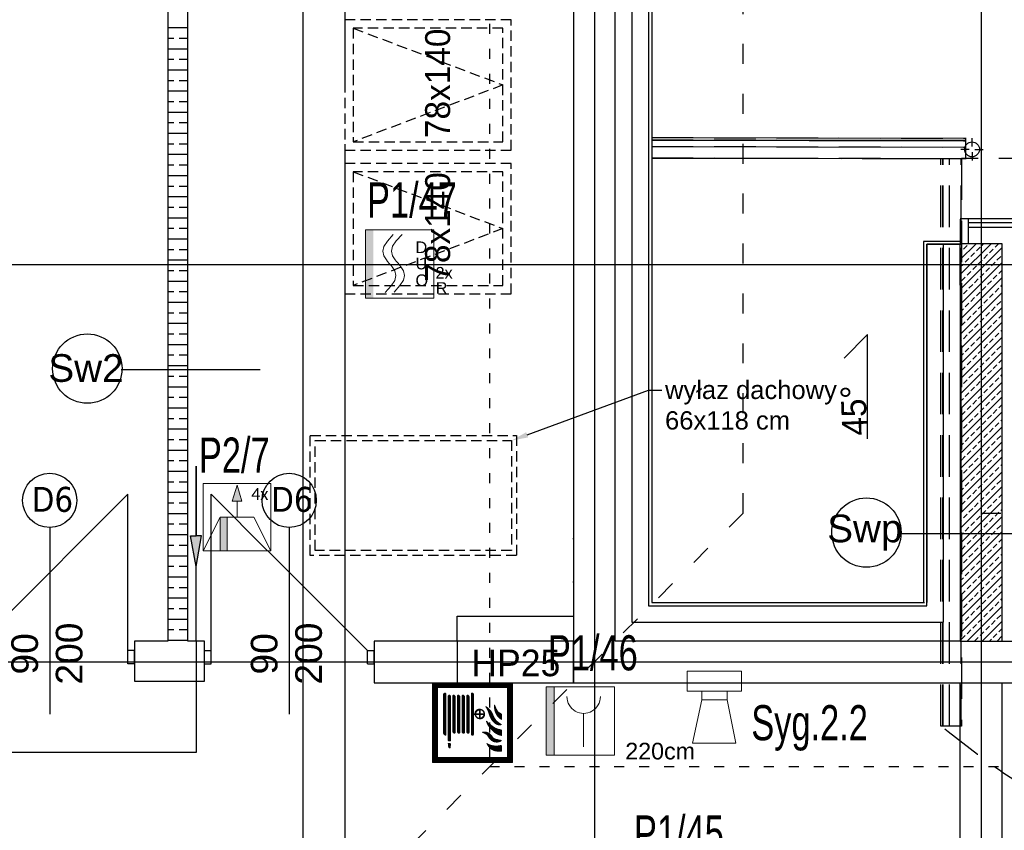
# Model space of a CAD drawing. Header units: millimetres. Extents: x -7023 to 53801, y 9849 to 33561.
# Tile 153 of 256: x 15088 to 15680, y 19041 to 19529. Entities that reach past the tile are written whole.
import ezdxf
from ezdxf.enums import TextEntityAlignment as Align

# ---------------------------------------------------------------- set-up
doc = ezdxf.new("R2010")
doc.units = ezdxf.units.MM
for name, pattern in [('ACAD_ISO03W100', [30, 12, -18]), ('DASHED2', [0.375, 0.25, -0.125]), ('DOT', [0.25, 0, -0.25])]:
    doc.linetypes.add(name, pattern=pattern)
doc.layers.get('0').update_dxf_attribs({"lineweight": 9})
doc.layers.add('.IE_podklad', color=252, linetype='Continuous')
doc.layers.add('PA_Instalacja pożarowa', color=1, linetype='Continuous', lineweight=5)
doc.layers.add('PA_Instalacja pożarowa_opis', color=7, linetype='Continuous', lineweight=5)
doc.styles.add('AAT', font='calibri.ttf')
doc.styles.add('MtX_Arial', font='txt')
doc.styles.add('MtX_ISOCPEUR', font='txt')
doc.styles.add('Opisowy', font='arial.ttf')
doc.styles.add('q-arch-ARIAL01', font='arial.ttf', dxfattribs={"width": 0.7})
doc.styles.get("Standard").update_dxf_attribs({"font": 'arial.ttf'})
doc.linetypes.add('ZIGZAG', pattern='A,0.00254,-5.08,[131,ltypeshp.shx,S=5.08,R=0,X=-5.08,Y=0],-10.16,[131,ltypeshp.shx,S=5.08,R=180,X=5.08,Y=0],-5.08', length=20.32254)
pattern_1 = [(45, (17856.886286, 19617.30017), (-0.01347038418, 0.01347038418), [])]

# ---------------------------------------------------------------- blocks, each defined once
blk = doc.blocks.new('*U72')
at = {"color": 1}
blk.add_wipeout([(-20.5, -20.5), (20.5, -20.5), (20.5, 20.5), (-20.5, 20.5)], dxfattribs=at)
at = {"lineweight": 5}
h = blk.add_hatch(color=1, dxfattribs=at)
h.paths.add_polyline_path([(-15.7, 0), (-15.7, 20.5), (-20.5, 20.5), (-20.5, 0)])
h.paths.add_polyline_path([(-15.7, -20.5), (-15.7, 0), (-20.5, 0), (-20.5, -20.5)])
at = {"color": 1, "linetype": 'Continuous', "lineweight": 5}
for p, q in [((-2.07, 13.86), (1.45, 17.79)), ((-9.41, 10.54), (-7.3, 13.76)), ((-7.3, 13.76), (-3.78, 17.69)), ((-4.18, 10.63), (-2.07, 13.86)), ((-10.11, 7.66), (-9.41, 10.54)), ((-9.41, 4.79), (-10.11, 7.66)), ((-4.89, 7.76), (-4.18, 10.63)), ((-4.18, 4.89), (-4.89, 7.76)), ((-7.84, 2.39), (-9.41, 4.79)), ((-7.3, 1.56), (-7.84, 2.39)), ((-6.18, 0.32), (-7.3, 1.56)), ((-6.18, 0.32), (-5.06, -0.93)), ((-2.61, 2.48), (-4.18, 4.89)), ((-2.07, 1.66), (-2.61, 2.48)), ((-0.95, 0.41), (-2.07, 1.66)), ((-0.95, 0.41), (0.16, -0.84)), ((-5.06, -0.93), (-4.52, -1.75)), ((-4.52, -1.75), (-2.95, -4.16)), ((-2.95, -4.16), (-2.25, -7.03)), ((0.16, -0.84), (0.7, -1.66)), ((0.7, -1.66), (2.27, -4.06)), ((2.27, -4.06), (2.98, -6.94)), ((-2.95, -9.9), (-5.06, -13.13)), ((-2.25, -7.03), (-2.95, -9.9)), ((2.27, -9.81), (0.16, -13.04)), ((2.98, -6.94), (2.27, -9.81)), ((-5.06, -13.13), (-8.58, -17.06)), ((0.16, -13.04), (-3.36, -16.97))]:
    blk.add_line(p, q, dxfattribs=at)
at = {"color": 1, "lineweight": 5}
blk.add_lwpolyline([(-20.5, 20.5), (20.5, 20.5), (20.5, -20.5), (-20.5, -20.5)], close=True, dxfattribs=at)
for s, p in [('D', (9.56, 6.52)), ('U', (9.56, -3.26)), ('2x', (21.62, -8.81)), ('O', (9.56, -13.29)), ('R', (21.74, -17.95))]:
    blk.add_text(s, height=7, dxfattribs=at).set_placement(p)
at = {"color": 1, "flags": 7}
blk.add_attdef('DUO-6046', (13.18, -19.1), '', height=0.7, dxfattribs=at)
blk = doc.blocks.new('SAK-7N')
at = {"ltscale": 7}
for p, q in [((-34.7, -46.99), (-16.7, -47)), ((-31.12, -65.03), (-34.7, -46.99)), ((-16.7, -47), (-20.55, -65.03)), ((-20.55, -65.03), (-31.12, -65.03))]:
    blk.add_line(p, q, dxfattribs=at)
for points in [[(-31.12, -68.69), (-20.55, -68.69), (-20.55, -65.03), (-31.12, -65.03)], [(-37.01, -68.69), (-14.43, -68.69), (-14.43, -77.04), (-37.01, -77.04)]]:
    blk.add_lwpolyline(points, close=True, dxfattribs=at)
blk = doc.blocks.new('ROP-4001M')
blk.add_wipeout([(-21.24, 0), (19.76, 0), (19.76, 41), (-21.24, 41)])
at = {"linetype": 'DOT'}
blk.add_hatch(color=256, dxfattribs=at).paths.add_polyline_path([(-21.24, 41), (-16.43, 41), (-16.43, 0), (-21.24, 0)])
at = {"lineweight": 5}
blk.add_line((1.18, 25.1), (1.18, 5.02), dxfattribs=at)
for points in [[(-21.24, 41), (19.76, 41), (19.76, 0), (-21.24, 0)], [(-21.24, 41), (-16.43, 41), (-16.43, 0), (-21.24, 0)]]:
    blk.add_lwpolyline(points, close=True, dxfattribs=at)
blk.add_arc((1.18, 35.15), 10.04, 180, 0, dxfattribs=at)
blk = doc.blocks.new('*U226')
blk.add_wipeout([(-20.5, -20.5), (-20.5, 20.5), (20.5, 20.5), (20.5, -20.5)])
at = {"lineweight": 5}
for points in [[(0, 9.7), (2.94, 9.7), (0, 19.41), (-2.94, 9.7)], [(-6, -20.5), (-6, 0), (-10.25, 0), (-10.25, -20.5)]]:
    blk.add_hatch(color=256, dxfattribs=at).paths.add_polyline_path(points)
for p, q in [((-2.94, 9.7), (0, 19.41)), ((2.94, 9.7), (0, 19.41)), ((0, 9.7), (-2.94, 9.7)), ((0, 0), (0, 9.7)), ((0, 9.7), (2.94, 9.7)), ((-20.5, -20.5), (-10.25, 0)), ((-10.25, 0), (10.25, 0)), ((-10.25, 0), (-10.25, -20.5)), ((-6, -20.5), (-6, 0)), ((20.5, -20.5), (10.25, 0)), ((20.5, -20.5), (-20.5, -20.5))]:
    blk.add_line(p, q, dxfattribs=at)
blk.add_lwpolyline([(-20.5, 20.5), (20.5, 20.5), (20.5, -20.5), (-20.5, -20.5)], close=True, dxfattribs=at)
at = {"lineweight": 5, "style": 'AAT'}
blk.add_text('4x', height=7.089, dxfattribs=at).set_placement((18.94, 10.54), align=Align.RIGHT)

msp = doc.modelspace()

# ---------------------------------------------------------------- hatches: boundary and pattern name
at = {"layer": '.IE_podklad', "lineweight": 0}
h = msp.add_hatch(dxfattribs=at)
h.set_pattern_fill('ANSI31', color=256, scale=0.006)
h.set_pattern_definition(pattern_1)
h.paths.add_polyline_path([(15336.11, 19082.18), (15384.11, 19082.18), (15384.11, 19130.18), (15336.11, 19130.18)])
h.paths.add_polyline_path([(15339.11, 19085.18), (15339.11, 19127.18), (15381.11, 19127.18), (15381.11, 19085.18)], flags=16)
h = msp.add_hatch(dxfattribs=at)
h.set_pattern_fill('ANSI31', color=256, scale=0.006)
h.set_pattern_definition(pattern_1)
h.paths.add_polyline_path([(15344.07, 19098.68), (15344.07, 19123.94), (15343.37, 19123.94), (15342.71, 19123.28), (15342.71, 19099.34), (15343.37, 19098.68)])
h.paths.add_polyline_path([(15346.9, 19095.15), (15346.9, 19121.99, 1.02423), (15345.53, 19121.96), (15345.53, 19095.15)])
h.paths.add_polyline_path([(15349.65, 19100.55), (15349.65, 19121.99, 1.02423), (15348.28, 19121.96), (15348.28, 19100.52, 1.092744)])
h.paths.add_polyline_path([(15352.44, 19100.55), (15352.44, 19121.98, 1.02423), (15351.07, 19121.95), (15351.07, 19100.51, 1.092744)])
h.paths.add_polyline_path([(15355.22, 19100.55), (15355.22, 19121.99, 1.02423), (15353.85, 19121.95), (15353.85, 19100.52, 1.092744)])
h.paths.add_polyline_path([(15357.98, 19100.55), (15357.98, 19121.98, 1.02423), (15356.62, 19121.95), (15356.62, 19100.51, 1.092744)])
h.paths.add_polyline_path([(15360.77, 19111.53), (15360.77, 19123.4), (15360.23, 19123.94), (15359.41, 19123.94), (15359.41, 19098.67), (15360.23, 19098.67), (15360.77, 19099.21), (15360.77, 19111.14), (15361.59, 19111.14, 29.452294), (15361.59, 19111.53)])
h.paths.add_polyline_path([(15346.54, 19091.02), (15346.87, 19093.64), (15345.49, 19093.64), (15345.82, 19091.02), (15346.42, 19091.02)])
h.paths.add_polyline_path([(15361.95, 19111.53, -0.371468), (15364.31, 19113.88), (15364.31, 19111.53)], flags=16)
h.paths.add_polyline_path([(15361.95, 19111.14), (15364.31, 19111.14), (15364.31, 19108.79, -0.371468)], flags=16)
h.paths.add_polyline_path([(15364.67, 19108.79), (15364.67, 19111.14), (15367.04, 19111.14, -0.371468)], flags=16)
h.paths.add_polyline_path([(15364.67, 19111.53), (15364.67, 19113.88, -0.371468), (15367.04, 19111.53)], flags=16)
h = msp.add_hatch(dxfattribs=at)
h.set_pattern_fill('ANSI31', color=256, scale=0.006)
h.set_pattern_definition(pattern_1)
h.paths.add_polyline_path([(15377.47, 19111.44, -0.102707), (15375.35, 19112.94, -0.096724), (15373.41, 19116.77, 0.166864), (15374.59, 19110.84, 0.168834), (15377.47, 19108.07)])
h.paths.add_polyline_path([(15374.31, 19107.47, -0.037531), (15372.4, 19110.58, 0.200612), (15368.01, 19115.92, -0.064162), (15370.3, 19110.71, 0.13962), (15373.34, 19105.85, 0.238487), (15377.47, 19105.02, -0.030177)])
h.paths.add_polyline_path([(15377.47, 19101.83, -0.132227), (15373.02, 19103.4, -0.025829), (15368.39, 19107.14, 0.153068), (15372.52, 19100.89, 0.149959), (15377.47, 19098.46)])
h.paths.add_polyline_path([(15371.83, 19098.01, 0.335154), (15366.01, 19100.28, -0.192193), (15369.82, 19097.23, 0.152678), (15372.28, 19094.96, 0.268662), (15377.47, 19095.47, -0.05694), (15375.23, 19095.92, -0.231426)])
h.paths.add_polyline_path([(15377.47, 19089.03), (15377.47, 19092.43, -0.19781), (15368.76, 19093.59, 0.316846), (15374.82, 19089.08, 0.025858)])

# ---------------------------------------------------------------- linework, layer by layer
at = {"layer": '.IE_podklad', "ltscale": 25}
for p, q in [((15665.85, 19964.01), (15665.85, 17871.88)), ((14357.9, 19142.68), (17340.46, 19142.68))]:
    msp.add_line(p, q, dxfattribs=at)
at = {"layer": '.IE_podklad'}
for p, q in [((15467.85, 19663.13), (15467.85, 19178.39)), ((15465.85, 19661.18), (15465.85, 19176.39)), ((15445.85, 19155.18), (15445.85, 19641.18)), ((15176.85, 19616.18), (15176.85, 19155.18)), ((15188.85, 19155.18), (15188.85, 19616.18)), ((15420.85, 19616.18), (15420.85, 19216.68)), ((15258.35, 18967.68), (15258.35, 19610.68)), ((15283.35, 19610.68), (15283.35, 19490.31)), ((15176.85, 19524.03), (15188.85, 19524.03)), ((15176.85, 19517.68), (15180.52, 19517.68)), ((15183.7, 19517.68), (15188.85, 19517.68)), ((15176.85, 19511.33), (15188.85, 19511.33)), ((15176.85, 19504.98), (15180.52, 19504.98)), ((15183.7, 19504.98), (15188.85, 19504.98)), ((15176.85, 19498.63), (15188.85, 19498.63)), ((15176.85, 19492.28), (15180.52, 19492.28)), ((15183.7, 19492.28), (15188.85, 19492.28)), ((15176.85, 19485.93), (15188.85, 19485.93)), ((15176.85, 19479.58), (15180.52, 19479.58)), ((15183.7, 19479.58), (15188.85, 19479.58)), ((15176.85, 19473.23), (15188.85, 19473.23)), ((15176.85, 19466.88), (15180.52, 19466.88)), ((15183.7, 19466.88), (15188.85, 19466.88)), ((15176.85, 19460.53), (15188.85, 19460.53)), ((15467.85, 19457.9), (15656.87, 19457.52)), ((15467.85, 19456.63), (15656.87, 19456.25)), ((15467.85, 19456.39), (15656.87, 19456.01)), ((15656.81, 19445.02), (15656.78, 19457.52)), ((15176.85, 19454.18), (15180.52, 19454.18)), ((15183.7, 19454.18), (15188.85, 19454.18)), ((15283.35, 19453.88), (15283.35, 18992.68)), ((15467.85, 19452.58), (15656.87, 19452.2)), ((15176.85, 19447.83), (15188.85, 19447.83)), ((15467.85, 19445.71), (15656.87, 19445.34)), ((15656.87, 19445.02), (15467.85, 19445.4)), ((15176.85, 19441.48), (15180.52, 19441.48)), ((15183.7, 19441.48), (15188.85, 19441.48)), ((15176.85, 19435.13), (15188.85, 19435.13)), ((15176.85, 19428.78), (15180.52, 19428.78)), ((15183.7, 19428.78), (15188.85, 19428.78)), ((15176.85, 19422.43), (15188.85, 19422.43)), ((15176.85, 19416.08), (15180.52, 19416.08)), ((15183.7, 19416.08), (15188.85, 19416.08)), ((15176.85, 19409.73), (15188.85, 19409.73)), ((15653.35, 19409.18), (15760.59, 19409.18)), ((15176.85, 19403.38), (15180.52, 19403.38)), ((15183.7, 19403.38), (15188.85, 19403.38)), ((15760.59, 19406.63), (15658.35, 19406.63)), ((15658.35, 19404.13), (15760.59, 19404.13)), ((15176.85, 19397.03), (15188.85, 19397.03)), ((15176.85, 19390.68), (15180.52, 19390.68)), ((15183.7, 19390.68), (15188.85, 19390.68)), ((15653.35, 19395.32), (15631.35, 19395.32)), ((15631.35, 19395.32), (15631.35, 19178.39)), ((15633.35, 19176.39), (15633.35, 19393.82)), ((15633.35, 19393.82), (15653.35, 19393.82)), ((15653.35, 19393.82), (15633.35, 19393.82)), ((15633.35, 19393.82), (15633.35, 19178.39)), ((15653.35, 19393.82), (15633.35, 19393.82)), ((15633.35, 19393.82), (15633.35, 19178.39)), ((15653.35, 19369.18), (15653.35, 19394.18)), ((15653.35, 19394.18), (15678.35, 19394.18)), ((15653.35, 19393.48), (15653.7, 19393.82)), ((15653.35, 19384.5), (15662.68, 19393.82)), ((15653.35, 19375.52), (15671.66, 19393.82)), ((15653.35, 19366.54), (15678.35, 19391.54)), ((15655.23, 19390.86), (15657.48, 19393.11)), ((15663.09, 19389.74), (15665.33, 19391.99)), ((15666.46, 19393.11), (15667.17, 19393.82)), ((15670.95, 19388.62), (15673.19, 19390.86)), ((15674.32, 19391.99), (15676.15, 19393.82)), ((15678.35, 19394.18), (15678.35, 19369.18)), ((15176.85, 19384.33), (15188.85, 19384.33)), ((15653.35, 19388.99), (15654.11, 19389.74)), ((15656.35, 19383.01), (15658.6, 19385.25)), ((15659.72, 19386.37), (15661.97, 19388.62)), ((15664.21, 19381.88), (15666.46, 19384.13)), ((15667.58, 19385.25), (15669.83, 19387.5)), ((15675.44, 19384.13), (15677.68, 19386.37)), ((15653.35, 19357.56), (15678.35, 19382.56)), ((15653.35, 19380.01), (15655.23, 19381.88)), ((15660.84, 19378.52), (15663.09, 19380.76)), ((15668.7, 19377.39), (15670.95, 19379.64)), ((15672.07, 19380.76), (15674.32, 19383.01)), ((15176.85, 19377.98), (15180.52, 19377.98)), ((15183.7, 19377.98), (15188.85, 19377.98)), ((15653.35, 19348.58), (15678.35, 19373.58)), ((15654.11, 19371.78), (15656.35, 19374.03)), ((15657.48, 19375.15), (15659.72, 19377.39)), ((15661.97, 19370.66), (15664.21, 19372.9)), ((15665.33, 19374.03), (15667.58, 19376.27)), ((15673.19, 19372.9), (15675.44, 19375.15)), ((15676.56, 19376.27), (15678.35, 19378.07)), ((15176.85, 19371.63), (15188.85, 19371.63)), ((15653.35, 19369.18), (15653.35, 19155.18)), ((15658.6, 19367.29), (15660.84, 19369.54)), ((15666.46, 19366.17), (15668.7, 19368.41)), ((15669.83, 19369.54), (15672.07, 19371.78)), ((15674.32, 19365.05), (15676.56, 19367.29)), ((15677.68, 19368.41), (15678.35, 19369.09)), ((15678.35, 19369.18), (15678.35, 19155.18)), ((15176.85, 19365.28), (15180.52, 19365.28)), ((15183.7, 19365.28), (15188.85, 19365.28)), ((15653.35, 19339.6), (15678.35, 19364.6)), ((15653.35, 19362.05), (15654.11, 19362.8)), ((15655.23, 19363.92), (15657.48, 19366.17)), ((15659.72, 19359.43), (15661.97, 19361.68)), ((15663.09, 19362.8), (15665.33, 19365.05)), ((15667.58, 19358.31), (15669.83, 19360.56)), ((15670.95, 19361.68), (15673.19, 19363.92)), ((15176.85, 19358.93), (15188.85, 19358.93)), ((15653.35, 19330.62), (15678.35, 19355.62)), ((15653.35, 19353.07), (15655.23, 19354.94)), ((15656.35, 19356.07), (15658.6, 19358.31)), ((15664.21, 19354.94), (15666.46, 19357.19)), ((15672.07, 19353.82), (15674.32, 19356.07)), ((15675.44, 19357.19), (15677.68, 19359.43)), ((15176.85, 19352.58), (15180.52, 19352.58)), ((15183.7, 19352.58), (15188.85, 19352.58)), ((15657.48, 19348.21), (15659.72, 19350.45)), ((15660.84, 19351.58), (15663.09, 19353.82)), ((15665.33, 19347.09), (15667.58, 19349.33)), ((15668.7, 19350.45), (15670.95, 19352.7)), ((15676.56, 19349.33), (15678.35, 19351.13)), ((15176.85, 19346.23), (15188.85, 19346.23)), ((15653.35, 19321.63), (15678.35, 19346.63)), ((15654.11, 19344.84), (15656.35, 19347.09)), ((15661.97, 19343.72), (15664.21, 19345.96)), ((15669.83, 19342.6), (15672.07, 19344.84)), ((15673.19, 19345.96), (15675.44, 19348.21)), ((15176.85, 19339.88), (15180.52, 19339.88)), ((15183.7, 19339.88), (15188.85, 19339.88)), ((15597.65, 19339.47), (15583.47, 19325.3)), ((15597.65, 19276.83), (15597.65, 19339.47)), ((15653.35, 19312.65), (15678.35, 19337.65)), ((15655.23, 19336.98), (15657.48, 19339.23)), ((15658.6, 19340.35), (15660.84, 19342.6)), ((15663.09, 19335.86), (15665.33, 19338.11)), ((15666.46, 19339.23), (15668.7, 19341.47)), ((15670.95, 19334.74), (15673.19, 19336.98)), ((15674.32, 19338.11), (15676.56, 19340.35)), ((15677.68, 19341.47), (15678.35, 19342.14)), ((15176.85, 19333.53), (15188.85, 19333.53)), ((15653.35, 19335.11), (15654.11, 19335.86)), ((15656.35, 19329.12), (15658.6, 19331.37)), ((15659.72, 19332.49), (15661.97, 19334.74)), ((15667.58, 19331.37), (15669.83, 19333.62)), ((15675.44, 19330.25), (15677.68, 19332.49)), ((15176.85, 19327.18), (15180.52, 19327.18)), ((15183.7, 19327.18), (15188.85, 19327.18)), ((15653.35, 19303.67), (15678.35, 19328.67)), ((15653.35, 19326.13), (15655.23, 19328)), ((15660.84, 19324.63), (15663.09, 19326.88)), ((15664.21, 19328), (15666.46, 19330.25)), ((15668.7, 19323.51), (15670.95, 19325.76)), ((15672.07, 19326.88), (15674.32, 19329.12)), ((15176.85, 19320.83), (15188.85, 19320.83)), ((15653.35, 19294.69), (15678.35, 19319.69)), ((15654.11, 19317.9), (15656.35, 19320.14)), ((15657.48, 19321.27), (15659.72, 19323.51)), ((15661.97, 19316.78), (15664.21, 19319.02)), ((15665.33, 19320.14), (15667.58, 19322.39)), ((15673.19, 19319.02), (15675.44, 19321.27)), ((15676.56, 19322.39), (15678.35, 19324.18)), ((15148.75, 19318.51), (15232.3, 19318.51)), ((15176.85, 19314.48), (15180.52, 19314.48)), ((15183.7, 19314.48), (15188.85, 19314.48)), ((15658.6, 19313.41), (15660.84, 19315.65)), ((15666.46, 19312.29), (15668.7, 19314.53)), ((15669.83, 19315.65), (15672.07, 19317.9)), ((15674.32, 19311.16), (15676.56, 19313.41)), ((15677.68, 19314.53), (15678.35, 19315.2)), ((15176.85, 19308.13), (15188.85, 19308.13)), ((15653.35, 19285.71), (15678.35, 19310.71)), ((15653.35, 19308.16), (15654.11, 19308.92)), ((15655.23, 19310.04), (15657.48, 19312.29)), ((15659.72, 19305.55), (15661.97, 19307.8)), ((15663.09, 19308.92), (15665.33, 19311.16)), ((15670.95, 19307.8), (15673.19, 19310.04)), ((15176.85, 19301.78), (15180.52, 19301.78)), ((15183.7, 19301.78), (15188.85, 19301.78)), ((15653.35, 19276.73), (15678.35, 19301.73)), ((15656.35, 19302.18), (15658.6, 19304.43)), ((15664.21, 19301.06), (15666.46, 19303.31)), ((15667.58, 19304.43), (15669.83, 19306.67)), ((15672.07, 19299.94), (15674.32, 19302.18)), ((15675.44, 19303.31), (15677.68, 19305.55)), ((15176.85, 19295.43), (15188.85, 19295.43)), ((15653.35, 19299.18), (15655.23, 19301.06)), ((15657.48, 19294.33), (15659.72, 19296.57)), ((15660.84, 19297.69), (15663.09, 19299.94)), ((15665.33, 19293.2), (15667.58, 19295.45)), ((15668.7, 19296.57), (15670.95, 19298.82)), ((15676.56, 19295.45), (15678.35, 19297.24)), ((15653.35, 19267.75), (15678.35, 19292.75)), ((15654.11, 19290.96), (15656.35, 19293.2)), ((15661.97, 19289.84), (15664.21, 19292.08)), ((15669.83, 19288.71), (15672.07, 19290.96)), ((15673.19, 19292.08), (15675.44, 19294.33)), ((15176.85, 19289.08), (15180.52, 19289.08)), ((15183.7, 19289.08), (15188.85, 19289.08)), ((15653.35, 19258.77), (15678.35, 19283.77)), ((15655.23, 19283.1), (15657.48, 19285.35)), ((15658.6, 19286.47), (15660.84, 19288.71)), ((15663.09, 19281.98), (15665.33, 19284.22)), ((15666.46, 19285.35), (15668.7, 19287.59)), ((15674.32, 19284.22), (15676.56, 19286.47)), ((15677.68, 19287.59), (15678.35, 19288.26)), ((15176.85, 19282.73), (15188.85, 19282.73)), ((15653.35, 19281.22), (15654.11, 19281.98)), ((15659.72, 19278.61), (15661.97, 19280.86)), ((15667.58, 19277.49), (15669.83, 19279.73)), ((15670.95, 19280.86), (15673.19, 19283.1)), ((15675.44, 19276.37), (15677.68, 19278.61)), ((15176.85, 19276.38), (15180.52, 19276.38)), ((15183.7, 19276.38), (15188.85, 19276.38)), ((15653.35, 19249.79), (15678.35, 19274.79)), ((15653.35, 19272.24), (15655.23, 19274.12)), ((15656.35, 19275.24), (15658.6, 19277.49)), ((15660.84, 19270.75), (15663.09, 19273)), ((15664.21, 19274.12), (15666.46, 19276.37)), ((15668.7, 19269.63), (15670.95, 19271.88)), ((15672.07, 19273), (15674.32, 19275.24)), ((15176.85, 19270.03), (15188.85, 19270.03)), ((15653.35, 19240.81), (15678.35, 19265.81)), ((15654.11, 19264.02), (15656.35, 19266.26)), ((15657.48, 19267.39), (15659.72, 19269.63)), ((15665.33, 19266.26), (15667.58, 19268.51)), ((15673.19, 19265.14), (15675.44, 19267.39)), ((15676.56, 19268.51), (15678.35, 19270.3)), ((15176.85, 19263.68), (15180.52, 19263.68)), ((15183.7, 19263.68), (15188.85, 19263.68)), ((15658.6, 19259.53), (15660.84, 19261.77)), ((15661.97, 19262.9), (15664.21, 19265.14)), ((15666.46, 19258.41), (15668.7, 19260.65)), ((15669.83, 19261.77), (15672.07, 19264.02)), ((15677.68, 19260.65), (15678.35, 19261.32)), ((15176.85, 19257.33), (15188.85, 19257.33)), ((15653.35, 19231.83), (15678.35, 19256.83)), ((15653.35, 19254.28), (15654.11, 19255.04)), ((15655.23, 19256.16), (15657.48, 19258.41)), ((15659.72, 19251.67), (15661.97, 19253.92)), ((15663.09, 19255.04), (15665.33, 19257.28)), ((15670.95, 19253.92), (15673.19, 19256.16)), ((15674.32, 19257.28), (15676.56, 19259.53)), ((15176.85, 19250.98), (15180.52, 19250.98)), ((15183.7, 19250.98), (15188.85, 19250.98)), ((15656.35, 19248.3), (15658.6, 19250.55)), ((15664.21, 19247.18), (15666.46, 19249.43)), ((15667.58, 19250.55), (15669.83, 19252.79)), ((15672.07, 19246.06), (15674.32, 19248.3)), ((15675.44, 19249.43), (15677.68, 19251.67)), ((15058.85, 19149.45), (15152.85, 19243.45)), ((15152.85, 19149.45), (15152.85, 19243.45)), ((15176.85, 19244.63), (15188.85, 19244.63)), ((15653.35, 19222.85), (15678.35, 19247.85)), ((15653.35, 19245.3), (15655.23, 19247.18)), ((15657.48, 19240.44), (15659.72, 19242.69)), ((15660.84, 19243.81), (15663.09, 19246.06)), ((15668.7, 19242.69), (15670.95, 19244.94)), ((15676.56, 19241.57), (15678.35, 19243.36)), ((15176.85, 19238.28), (15180.52, 19238.28)), ((15183.7, 19238.28), (15188.85, 19238.28)), ((15653.35, 19213.87), (15678.35, 19238.87)), ((15654.11, 19237.08), (15656.35, 19239.32)), ((15661.97, 19235.95), (15664.21, 19238.2)), ((15665.33, 19239.32), (15667.58, 19241.57)), ((15669.83, 19234.83), (15672.07, 19237.08)), ((15673.19, 19238.2), (15675.44, 19240.44)), ((15176.85, 19231.93), (15188.85, 19231.93)), ((15655.23, 19229.22), (15657.48, 19231.46)), ((15658.6, 19232.59), (15660.84, 19234.83)), ((15663.09, 19228.1), (15665.33, 19230.34)), ((15666.46, 19231.46), (15668.7, 19233.71)), ((15674.32, 19230.34), (15676.56, 19232.59)), ((15677.68, 19233.71), (15678.35, 19234.38)), ((15176.85, 19225.58), (15180.52, 19225.58)), ((15183.7, 19225.58), (15188.85, 19225.58)), ((15653.35, 19204.89), (15678.35, 19229.89)), ((15653.35, 19227.34), (15654.11, 19228.1)), ((15659.72, 19224.73), (15661.97, 19226.97)), ((15667.58, 19223.61), (15669.83, 19225.85)), ((15670.95, 19226.97), (15673.19, 19229.22)), ((15675.44, 19222.48), (15677.68, 19224.73)), ((15105.85, 19223.47), (15105.85, 19111.29)), ((15176.85, 19219.23), (15188.85, 19219.23)), ((15249.85, 19223.47), (15249.85, 19111.29)), ((15617.24, 19219.9), (15684.71, 19219.9)), ((15653.35, 19195.91), (15678.35, 19220.91)), ((15653.35, 19218.36), (15655.23, 19220.24)), ((15656.35, 19221.36), (15658.6, 19223.61)), ((15660.84, 19216.87), (15663.09, 19219.12)), ((15664.21, 19220.24), (15666.46, 19222.48)), ((15672.07, 19219.12), (15674.32, 19221.36)), ((15176.85, 19212.88), (15180.52, 19212.88)), ((15183.7, 19212.88), (15188.85, 19212.88)), ((15420.85, 19216.68), (15420.35, 19216.68)), ((15657.48, 19213.5), (15659.72, 19215.75)), ((15665.33, 19212.38), (15667.58, 19214.63)), ((15668.7, 19215.75), (15670.95, 19217.99)), ((15673.19, 19211.26), (15675.44, 19213.5)), ((15676.56, 19214.63), (15678.35, 19216.42)), ((15176.85, 19206.53), (15188.85, 19206.53)), ((15653.35, 19186.93), (15678.35, 19211.93)), ((15654.11, 19210.14), (15656.35, 19212.38)), ((15658.6, 19205.65), (15660.84, 19207.89)), ((15661.97, 19209.01), (15664.21, 19211.26)), ((15666.46, 19204.52), (15668.7, 19206.77)), ((15669.83, 19207.89), (15672.07, 19210.14)), ((15677.68, 19206.77), (15678.35, 19207.44)), ((15653.35, 19177.95), (15678.35, 19202.95)), ((15653.35, 19200.4), (15654.11, 19201.16)), ((15655.23, 19202.28), (15657.48, 19204.52)), ((15663.09, 19201.16), (15665.33, 19203.4)), ((15670.95, 19200.03), (15673.19, 19202.28)), ((15674.32, 19203.4), (15676.56, 19205.65)), ((15176.85, 19200.18), (15180.52, 19200.18)), ((15183.7, 19200.18), (15188.85, 19200.18)), ((15656.35, 19194.42), (15658.6, 19196.67)), ((15659.72, 19197.79), (15661.97, 19200.03)), ((15664.21, 19193.3), (15666.46, 19195.54)), ((15667.58, 19196.67), (15669.83, 19198.91)), ((15675.44, 19195.54), (15677.68, 19197.79)), ((15176.85, 19193.83), (15188.85, 19193.83)), ((15420.85, 19190.68), (15420.35, 19190.68)), ((15653.35, 19168.97), (15678.35, 19193.97)), ((15653.35, 19191.42), (15655.23, 19193.3)), ((15657.48, 19186.56), (15659.72, 19188.81)), ((15660.84, 19189.93), (15663.09, 19192.18)), ((15668.7, 19188.81), (15670.95, 19191.05)), ((15672.07, 19192.18), (15674.32, 19194.42)), ((15676.56, 19187.69), (15678.35, 19189.48)), ((15176.85, 19187.48), (15180.52, 19187.48)), ((15183.7, 19187.48), (15188.85, 19187.48)), ((15653.35, 19159.99), (15678.35, 19184.99)), ((15654.11, 19183.2), (15656.35, 19185.44)), ((15661.97, 19182.07), (15664.21, 19184.32)), ((15665.33, 19185.44), (15667.58, 19187.69)), ((15669.83, 19180.95), (15672.07, 19183.2)), ((15673.19, 19184.32), (15675.44, 19186.56)), ((15176.85, 19181.13), (15188.85, 19181.13)), ((15467.85, 19178.39), (15631.85, 19178.39)), ((15655.23, 19175.34), (15657.48, 19177.58)), ((15658.6, 19178.71), (15660.84, 19180.95)), ((15666.46, 19177.58), (15668.7, 19179.83)), ((15674.32, 19176.46), (15676.56, 19178.71)), ((15677.68, 19179.83), (15678.35, 19180.5)), ((15176.85, 19174.78), (15180.52, 19174.78)), ((15183.7, 19174.78), (15188.85, 19174.78)), ((15465.85, 19176.39), (15633.35, 19176.39)), ((15653.35, 19173.46), (15654.11, 19174.22)), ((15657.52, 19155.18), (15678.35, 19176.01)), ((15659.72, 19170.85), (15661.97, 19173.09)), ((15663.09, 19174.22), (15665.33, 19176.46)), ((15667.58, 19169.73), (15669.83, 19171.97)), ((15670.95, 19173.09), (15673.19, 19175.34)), ((15176.85, 19168.43), (15188.85, 19168.43)), ((15350.85, 19155.18), (15350.85, 19170.18)), ((15350.85, 19170.18), (15420.85, 19170.18)), ((15653.35, 19164.48), (15655.23, 19166.36)), ((15656.35, 19167.48), (15658.6, 19169.73)), ((15660.84, 19162.99), (15663.09, 19165.24)), ((15664.21, 19166.36), (15666.46, 19168.6)), ((15666.5, 19155.18), (15678.35, 19167.03)), ((15672.07, 19165.24), (15674.32, 19167.48)), ((15675.44, 19168.6), (15677.68, 19170.85)), ((15176.85, 19162.08), (15180.52, 19162.08)), ((15183.7, 19162.08), (15188.85, 19162.08)), ((15657.48, 19159.62), (15659.72, 19161.87)), ((15665.33, 19158.5), (15667.58, 19160.75)), ((15668.7, 19161.87), (15670.95, 19164.11)), ((15673.19, 19157.38), (15675.44, 19159.62)), ((15676.56, 19160.75), (15678.35, 19162.54)), ((15176.85, 19155.18), (15156.85, 19155.18)), ((15156.85, 19155.18), (15156.85, 19131.18)), ((15176.85, 19155.73), (15188.85, 19155.73)), ((15198.85, 19155.18), (15188.85, 19155.18)), ((15198.85, 19131.18), (15198.85, 19155.18)), ((15420.85, 19155.18), (15300.85, 19155.18)), ((15300.85, 19155.18), (15300.85, 19130.18)), ((15420.85, 19155.18), (15350.85, 19155.18)), ((15350.85, 19155.18), (15350.85, 19130.18)), ((15653.35, 19155.18), (15445.85, 19155.18)), ((15654.11, 19156.25), (15656.35, 19158.5)), ((15662.01, 19155.18), (15664.21, 19157.38)), ((15670.99, 19155.18), (15672.07, 19156.25)), ((15675.48, 19155.18), (15678.35, 19158.05)), ((15678.35, 19155.18), (15693.65, 19155.18)), ((15156.85, 19149.45), (15152.85, 19149.45)), ((15152.85, 19141.45), (15152.85, 19149.45)), ((15156.85, 19141.45), (15156.85, 19149.45)), ((15198.85, 19149.45), (15202.85, 19149.45)), ((15198.85, 19141.45), (15198.85, 19149.45)), ((15202.85, 19141.45), (15202.85, 19149.45)), ((15296.85, 19149.45), (15300.85, 19149.45)), ((15296.85, 19141.45), (15296.85, 19149.45)), ((15300.85, 19141.45), (15300.85, 19149.45)), ((15156.85, 19141.45), (15152.85, 19141.45)), ((15198.85, 19141.45), (15202.85, 19141.45)), ((15296.85, 19141.45), (15300.85, 19141.45)), ((15156.85, 19131.18), (15198.85, 19131.18))]:
    msp.add_line(p, q, dxfattribs=at)
at = {"layer": '.IE_podklad', "linetype": 'ZIGZAG'}
for p, q in [((15455.85, 19650.96), (15455.85, 19166.61)), ((15643.35, 19166.61), (15643.35, 19393.82)), ((15455.85, 19166.61), (15643.35, 19166.61))]:
    msp.add_line(p, q, dxfattribs=at)
at = {"layer": '.IE_podklad', "linetype": 'ACAD_ISO03W100', "ltscale": 0.5}
for p, q in [((15370.35, 19616.18), (15370.35, 19079.68)), ((15370.35, 19079.68), (16086.85, 19079.68))]:
    msp.add_line(p, q, dxfattribs=at)
at = {"layer": '.IE_podklad', "linetype": 'ACAD_ISO03W100'}
for p, q in [((15522.85, 19232.18), (15522.85, 19616.18)), ((15665.85, 19616.18), (15665.85, 19232.18)), ((15665.85, 19232.18), (15889.47, 19232.18))]:
    msp.add_line(p, q, dxfattribs=at)
at = {"layer": '.IE_podklad', "linetype": 'DASHED2', "ltscale": 25}
for p, q in [((15283.35, 19528.68), (15283.35, 19450.34)), ((15383.35, 19528.68), (15283.35, 19528.68)), ((15283.35, 19528.68), (15283.35, 19450.34)), ((15383.35, 19528.68), (15283.35, 19528.68)), ((15383.35, 19450.34), (15383.35, 19528.68)), ((15383.35, 19450.34), (15383.35, 19528.68)), ((15288.35, 19523.68), (15288.35, 19455.34)), ((15378.35, 19523.68), (15288.35, 19523.68)), ((15288.35, 19523.68), (15288.35, 19455.34)), ((15378.35, 19523.68), (15288.35, 19523.68)), ((15288.35, 19523.68), (15378.35, 19489.51)), ((15378.35, 19455.34), (15378.35, 19523.68)), ((15378.35, 19455.34), (15378.35, 19523.68)), ((15378.35, 19489.51), (15288.35, 19455.34)), ((15288.35, 19455.34), (15378.35, 19455.34)), ((15288.35, 19455.34), (15378.35, 19455.34)), ((15283.35, 19450.34), (15383.35, 19450.34)), ((15283.35, 19450.34), (15383.35, 19450.34)), ((15283.35, 19442.34), (15283.35, 19364.01)), ((15383.35, 19442.34), (15283.35, 19442.34)), ((15283.35, 19442.34), (15283.35, 19364.01)), ((15383.35, 19442.34), (15283.35, 19442.34)), ((15383.35, 19364.01), (15383.35, 19442.34)), ((15383.35, 19364.01), (15383.35, 19442.34)), ((15288.35, 19437.34), (15288.35, 19369.01)), ((15378.35, 19437.34), (15288.35, 19437.34)), ((15288.35, 19437.34), (15288.35, 19369.01)), ((15378.35, 19437.34), (15288.35, 19437.34)), ((15378.35, 19369.01), (15378.35, 19437.34)), ((15378.35, 19369.01), (15378.35, 19437.34)), ((15262.55, 19278.72), (15386.55, 19278.72)), ((15262.55, 19206.72), (15262.55, 19278.72)), ((15386.55, 19278.72), (15386.55, 19206.72)), ((15265.55, 19275.72), (15383.55, 19275.72)), ((15265.55, 19209.72), (15265.55, 19275.72)), ((15383.55, 19275.72), (15383.55, 19209.72)), ((15386.55, 19206.72), (15262.55, 19206.72)), ((15383.55, 19209.72), (15265.55, 19209.72))]:
    msp.add_line(p, q, dxfattribs=at)
at = {"layer": '.IE_podklad', "linetype": 'DASHED2', "ltscale": 100}
for p, q in [((15467.85, 19457.9), (15656.78, 19457.52)), ((15467.85, 19456.63), (15656.87, 19456.25)), ((15467.85, 19456.39), (15656.87, 19456.01)), ((15467.85, 19452.58), (15656.87, 19452.2)), ((15467.85, 19445.71), (15656.87, 19445.34)), ((15656.87, 19445.02), (15467.85, 19445.4)), ((15641.65, 19445.4), (15654.15, 19445.4)), ((15641.65, 19104.03), (15641.65, 19445.4)), ((15642.92, 19104.03), (15642.92, 19445.4)), ((15643.16, 19104.03), (15643.16, 19445.4)), ((15646.97, 19104.03), (15646.97, 19445.4)), ((15653.83, 19104.03), (15653.83, 19445.4)), ((15654.15, 19445.4), (15654.15, 19104.03)), ((15889.15, 19445.4), (15654.15, 19445.4)), ((15654.15, 19104.03), (15641.65, 19104.03))]:
    msp.add_line(p, q, dxfattribs=at)
at = {"layer": '.IE_podklad', "linetype": 'Continuous'}
for p, q in [((15660.45, 19452.49), (15660.45, 19457.53)), ((15658.77, 19450.81), (15653.73, 19450.81)), ((15662.13, 19450.81), (15667.17, 19450.81)), ((15660.45, 19449.13), (15660.45, 19444.09))]:
    msp.add_line(p, q, dxfattribs=at)
at = {"layer": '.IE_podklad', "extrusion": (0, 0, -1)}
for p, q in [((15653.35, 19408.82), (15653.35, 19393.82)), ((15658.35, 19394.18), (15658.35, 19409.18))]:
    msp.add_line(p, q, dxfattribs=at)
at = {"layer": '.IE_podklad', "linetype": 'ByBlock', "lineweight": -2}
msp.add_line((15465.85, 19306.12), (15473.85, 19306.12), dxfattribs=at)
at = {"layer": '.IE_podklad', "lineweight": 30}
for p, q in [((15193.85, 19155.18), (15193.85, 19199.97)), ((15193.85, 19155.18), (15193.85, 19088.18)), ((15193.85, 19088.18), (15031.85, 19088.18))]:
    msp.add_line(p, q, dxfattribs=at)
at = {"layer": '.IE_podklad', "transparency": 33554648}
msp.add_line((15653.35, 19155.18), (15678.35, 19155.18), dxfattribs=at)
at = {"layer": '.IE_podklad', "ltscale": 0.5}
for p, q in [((15653.35, 19130.18), (15678.35, 19130.18)), ((15653.35, 18409.88), (15653.35, 19130.18)), ((15678.35, 19130.18), (15678.35, 18408.47))]:
    msp.add_line(p, q, dxfattribs=at)
at = {"layer": '.IE_podklad', "linetype": 'ByBlock', "lineweight": -2}
msp.add_lwpolyline([(15392.93, 19279.18), (15465.85, 19306.12)], dxfattribs=at)
at = {"layer": '.IE_podklad'}
for points in [[(15193.85, 19199.97), (15190.59, 19218.53), (15193.85, 19218.53), (15193.86, 19260.42)], [(15193.86, 19260.42), (15193.85, 19218.53)], [(15193.86, 19260.42), (15193.85, 19218.53)]]:
    msp.add_lwpolyline(points, dxfattribs=at)
at = {"layer": '.IE_podklad', "lineweight": 0}
for points in [[(15336.11, 19082.18), (15384.11, 19082.18), (15384.11, 19130.18), (15336.11, 19130.18)], [(15384.11, 19082.18), (15384.11, 19130.18), (15336.11, 19130.18), (15336.11, 19082.18)]]:
    msp.add_lwpolyline(points, close=True, dxfattribs=at)
msp.add_lwpolyline([(15336.11, 19082.18), (15336.11, 19130.18), (15384.11, 19130.18), (15384.11, 19082.18), (15336.11, 19082.18)], dxfattribs=at)
at = {"layer": '.IE_podklad', "linetype": 'Continuous'}
for centre, radius in [((15660.45, 19450.81), 4.5), ((15105.85, 19239.79), 16.31)]:
    msp.add_circle(centre, radius, dxfattribs=at)
at = {"layer": '.IE_podklad'}
for centre in [(15128.47, 19318.98), (15596.96, 19220.38)]:
    msp.add_circle(centre, 20.85, dxfattribs=at)
at = {"layer": '.IE_podklad', "linetype": 'DASHED2', "ltscale": 100}
msp.add_open_spline([(15901.65, 19104.03), (15877.97, 19085.59), (15830.6, 19048.73), (15771.63, 19049.4), (15712.63, 19048.73), (15665.31, 19085.59), (15641.65, 19104.03)], degree=3, dxfattribs=at)
at = {"layer": '.IE_podklad'}
msp.add_solid([(15393.5, 19277.62), (15383.55, 19275.72), (15392.35, 19280.74)], dxfattribs=at)

# ---------------------------------------------------------------- block references
at = {"layer": 'PA_Instalacja pożarowa', "rotation": 360}
msp.add_blockref('*U72', (15316.23, 19381.91), dxfattribs=at)
at = {"layer": 'PA_Instalacja pożarowa', "color": 1, "lineweight": 30, "xscale": 1.440000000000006, "yscale": 1.440000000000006, "zscale": 1.440000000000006, "rotation": 179.8982995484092}
msp.add_blockref('SAK-7N', (15468.27, 19026.22), dxfattribs=at)
at = {"layer": 'PA_Instalacja pożarowa', "lineweight": 30, "xscale": 1.000915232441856, "yscale": 1.000915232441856, "zscale": 1.000915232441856, "rotation": 360}
msp.add_blockref('ROP-4001M', (15425.72, 19086.61), dxfattribs=at)

# ---------------------------------------------------------------- texts
at = {"layer": '.IE_podklad', "linetype": 'Continuous'}
for s, height, rotation, style, p in [('78x140', 15, 90, 'MtX_ISOCPEUR', (15346.6, 19457.61)), ('78x140', 15, 90, 'MtX_ISOCPEUR', (15346.6, 19457.61)), (' 45°', 15, 92.07563, 'MtX_ISOCPEUR', (15597.65, 19273.34)), ('200', 16, 90, 'Opisowy', (15125.51, 19129)), ('200', 16, 90, 'Opisowy', (15269.51, 19129)), ('90', 16, 90, 'Opisowy', (15098.78, 19135.08)), ('90', 16, 90, 'Opisowy', (15242.78, 19135.08)), ('HP25', 16, 360, 'MtX_Arial', (15359.37, 19134.06))]:
    msp.add_text(s, height=height, rotation=rotation, dxfattribs=dict(at, style=style)).set_placement(p)
at = {"layer": '.IE_podklad', "linetype": 'Continuous', "style": 'Opisowy'}
for s, p in [('Sw2', (15105.05, 19311.03)), ('Swp', (15573.39, 19214.59))]:
    msp.add_text(s, height=16.64, dxfattribs=at).set_placement(p)
at = {"layer": '.IE_podklad', "linetype": 'Continuous', "lineweight": 9, "ltscale": 50, "style": 'Opisowy'}
msp.add_text('220cm', height=10, rotation=360, dxfattribs=at).set_placement((15451.94, 19084.03))
at = {"layer": '.IE_podklad', "insert": (15475.85, 19311.71), "char_height": 11, "attachment_point": 1}
msp.add_mtext('\\pxql;wyłaz dachowy\\P\\pq*;66x118 cm', dxfattribs=at)
at = {"layer": '.IE_podklad', "insert": (15095.03, 19247.9), "char_height": 15, "width": 230.4406, "attachment_point": 1}
msp.add_mtext('{\\fTahoma|b0|i0|c238|p34;D6}', dxfattribs=at)
at = {"layer": 'PA_Instalacja pożarowa_opis', "style": 'q-arch-ARIAL01', "width": 0.7}
for s, p in [('P2/7', (15195.56, 19256.41, 0)), ('P1/46', (15405.43, 19137.56, 0)), ('Syg.2.2', (15527.72, 19095.55, 0)), ('P1/45', (15457.17, 19029.23, 0))]:
    msp.add_text(s, height=21.14, dxfattribs=at).set_placement(p)

# ---------------------------------------------------------------- next in the draw order: linework, layer by layer
at = {"layer": '.IE_podklad', "ltscale": 25}
for p, q in [((15433.35, 19964.01), (15433.35, 17871.88)), ((14357.9, 19381.68), (17656.89, 19381.68))]:
    msp.add_line(p, q, dxfattribs=at)
at = {"layer": '.IE_podklad', "linetype": 'DASHED2', "ltscale": 25}
for p, q in [((15288.35, 19437.34), (15378.35, 19403.18)), ((15378.35, 19403.18), (15288.35, 19369.01)), ((15288.35, 19369.01), (15378.35, 19369.01)), ((15288.35, 19369.01), (15378.35, 19369.01)), ((15283.35, 19364.01), (15383.35, 19364.01)), ((15283.35, 19364.01), (15383.35, 19364.01))]:
    msp.add_line(p, q, dxfattribs=at)
at = {"layer": '.IE_podklad'}
for p, q in [((15420.85, 19403.02), (15420.85, 19130.18)), ((15420.85, 19130.18), (15420.85, 19155.18)), ((15300.85, 19130.18), (15420.85, 19130.18)), ((15350.85, 19130.18), (15420.85, 19130.18)), ((15420.85, 19130.18), (15693.65, 19130.18))]:
    msp.add_line(p, q, dxfattribs=at)

# ---------------------------------------------------------------- next in the draw order: block references
at = {"layer": 'PA_Instalacja pożarowa', "xscale": 0.9906113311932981, "yscale": 0.9906113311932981, "zscale": 0.9906113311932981}
msp.add_blockref('*U226', (15218.52, 19229.65), dxfattribs=at)

# ---------------------------------------------------------------- next in the draw order: texts
at = {"layer": '.IE_podklad', "linetype": 'Continuous', "style": 'MtX_ISOCPEUR'}
msp.add_text('78x140', height=15, rotation=90, dxfattribs=at).set_placement((15346.6, 19371.28))
at = {"layer": 'PA_Instalacja pożarowa_opis', "style": 'q-arch-ARIAL01', "width": 0.7}
msp.add_text('P1/47', height=21.14, dxfattribs=at).set_placement((15296.66, 19409.79, 0))

# ---------------------------------------------------------------- next in the draw order: hatches: boundary and pattern name
at = {"layer": '.IE_podklad'}
h = msp.add_hatch(color=256, dxfattribs=at)
h.dxf.hatch_style = 1
h.paths.add_polyline_path([(15193.85, 19218.53), (15190.59, 19218.53), (15193.85, 19199.97), (15197.12, 19218.53)])

# ---------------------------------------------------------------- next in the draw order: linework, layer by layer
for p in [(15202.85, 19149.45), (15296.85, 19149.45)]:
    msp.add_line(p, (15202.85, 19243.45), dxfattribs=at)
at = {"layer": '.IE_podklad', "linetype": 'ACAD_ISO03W100'}
msp.add_line((15522.85, 19232.18), (15060.35, 18769.68), dxfattribs=at)
at = {"layer": '.IE_podklad'}
msp.add_lwpolyline([(15193.85, 19199.97), (15197.12, 19218.53), (15193.85, 19218.53), (15193.86, 19260.42)], dxfattribs=at)
at = {"layer": '.IE_podklad', "linetype": 'Continuous'}
msp.add_circle((15249.85, 19239.79), 16.31, dxfattribs=at)

# ---------------------------------------------------------------- next in the draw order: texts
at = {"layer": '.IE_podklad', "insert": (15239.03, 19247.9), "char_height": 15, "width": 230.4406, "attachment_point": 1}
msp.add_mtext('{\\fTahoma|b0|i0|c238|p34;D6}', dxfattribs=at)

doc.saveas('drawing.dxf')
